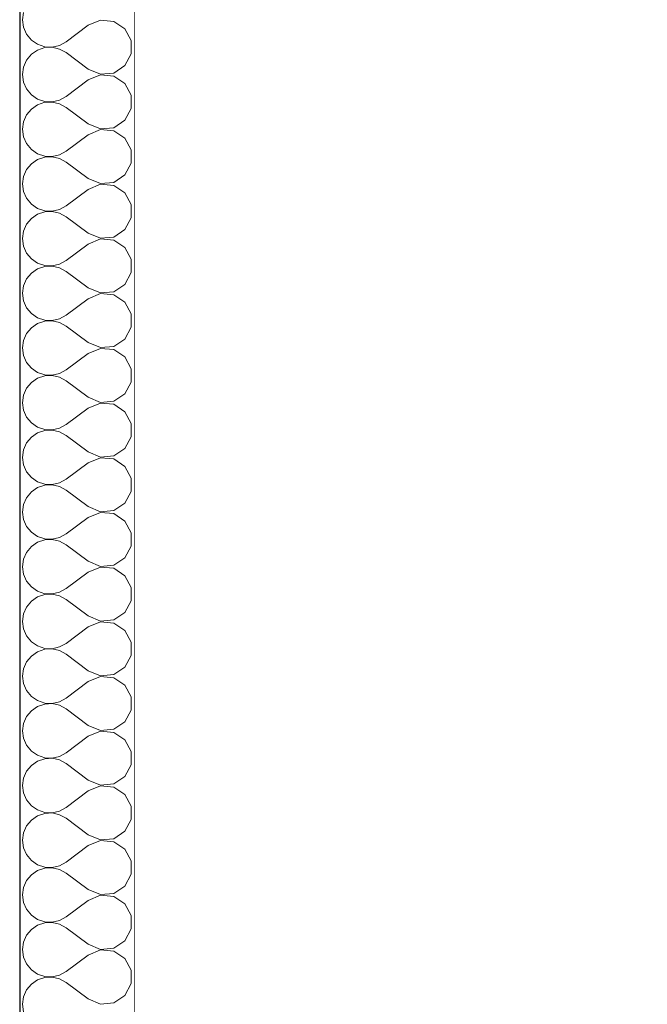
# Model space of a CAD drawing. Header units: millimetres. Extents: x -12989 to 402831, y -50461 to 30884.
# Tile 61 of 175: x 366242 to 367061, y -41961 to -40675. Entities that reach past the tile are written whole.
import ezdxf

# ---------------------------------------------------------------- set-up
doc = ezdxf.new("R2010")
doc.units = ezdxf.units.MM
doc.header["$MEASUREMENT"] = 0
doc.linetypes.add('Wipeout_Contour', pattern=[1000, 0, -1000])
doc.layers.add('Nowe_04-ŚCIANY DZIAŁOWE', color=7, linetype='Continuous')
doc.layers.add('Nowe_04-ŚCIANY DZIAŁOWE_Nr_pióra__174', color=7, linetype='Continuous', lineweight=5, true_color=0x6a6a6a)
doc.layers.add('Nowe_04-ŚCIANY DZIAŁOWE_Nr_pióra__27', color=7, linetype='Continuous', lineweight=25)

# ---------------------------------------------------------------- blocks, each defined once
blk = doc.blocks.new('*X18', base_point=(362576.7, -45960.6))
at = {"layer": 'Nowe_04-ŚCIANY DZIAŁOWE_Nr_pióra__174', "color": 251, "linetype": 'Continuous', "lineweight": 5, "true_color": 0x6a6a6a}
for p, q in [((366247.4, -40665.1), (366246.1, -40674.9)), ((366246.1, -40674.9), (366247.4, -40684.6)), ((366247.4, -40684.6), (366251.4, -40693.7)), ((366331.8, -40682), (366303.2, -40703.4)), ((366347.8, -40675.3), (366331.8, -40682)), ((366365.1, -40676.9), (366347.8, -40675.3)), ((366379.6, -40686.6), (366365.1, -40676.9)), ((366251.4, -40693.7), (366257.7, -40701.2)), ((366387.8, -40701.9), (366379.6, -40686.6)), ((366257.7, -40701.2), (366265.8, -40706.8)), ((366265.8, -40706.8), (366275.1, -40710)), ((366275.1, -40711.2), (366265.8, -40714.4)), ((366275.1, -40710), (366285, -40710.4)), ((366285, -40710.7), (366275.1, -40711.2)), ((366285, -40710.4), (366294.6, -40708.2)), ((366294.6, -40713), (366285, -40710.7)), ((366294.6, -40708.2), (366303.2, -40703.4)), ((366387.8, -40719.3), (366387.8, -40701.9)), ((366257.7, -40719.9), (366251.4, -40727.5)), ((366265.8, -40714.4), (366257.7, -40719.9)), ((366303.2, -40717.7), (366294.6, -40713)), ((366331.8, -40739.2), (366303.2, -40717.7)), ((366379.6, -40734.6), (366387.8, -40719.3)), ((366247.4, -40736.5), (366246.1, -40746.3)), ((366251.4, -40727.5), (366247.4, -40736.5)), ((366365.1, -40744.3), (366379.6, -40734.6)), ((366246.1, -40746.3), (366247.4, -40756.1)), ((366331.8, -40739.2), (366347.8, -40745.9)), ((366347.8, -40746.7), (366331.8, -40753.4)), ((366347.8, -40745.9), (366365.1, -40744.3)), ((366365.1, -40748.4), (366347.8, -40746.7)), ((366379.6, -40758), (366365.1, -40748.4)), ((366247.4, -40756.1), (366251.4, -40765.1)), ((366331.8, -40753.4), (366303.2, -40774.9)), ((366387.8, -40773.3), (366379.6, -40758)), ((366251.4, -40765.1), (366257.7, -40772.7)), ((366257.7, -40772.7), (366265.8, -40778.3)), ((366294.6, -40779.6), (366303.2, -40774.9)), ((366387.8, -40790.7), (366387.8, -40773.3)), ((366265.8, -40785.8), (366257.7, -40791.4)), ((366265.8, -40778.3), (366275.1, -40781.4)), ((366275.1, -40782.6), (366265.8, -40785.8)), ((366275.1, -40781.4), (366285, -40781.9)), ((366285, -40782.2), (366275.1, -40782.6)), ((366285, -40781.9), (366294.6, -40779.6)), ((366294.6, -40784.4), (366285, -40782.2)), ((366303.2, -40789.2), (366294.6, -40784.4)), ((366331.8, -40810.6), (366303.2, -40789.2)), ((366251.4, -40799), (366247.4, -40808)), ((366257.7, -40791.4), (366251.4, -40799)), ((366379.6, -40806.1), (366387.8, -40790.7)), ((366247.4, -40808), (366246.1, -40817.7)), ((366331.8, -40810.6), (366347.8, -40817.3)), ((366365.1, -40815.7), (366379.6, -40806.1)), ((366246.1, -40817.7), (366247.4, -40827.5)), ((366247.4, -40827.5), (366251.4, -40836.5)), ((366331.8, -40824.9), (366303.2, -40846.3)), ((366347.8, -40818.1), (366331.8, -40824.9)), ((366347.8, -40817.3), (366365.1, -40815.7)), ((366365.1, -40819.8), (366347.8, -40818.1)), ((366379.6, -40829.4), (366365.1, -40819.8)), ((366251.4, -40836.5), (366257.7, -40844.1)), ((366387.8, -40844.8), (366379.6, -40829.4)), ((366257.7, -40844.1), (366265.8, -40849.7)), ((366265.8, -40849.7), (366275.1, -40852.8)), ((366275.1, -40852.8), (366285, -40853.3)), ((366285, -40853.6), (366275.1, -40854.1)), ((366285, -40853.3), (366294.6, -40851.1)), ((366294.6, -40855.8), (366285, -40853.6)), ((366294.6, -40851.1), (366303.2, -40846.3)), ((366387.8, -40862.1), (366387.8, -40844.8)), ((366257.7, -40862.8), (366251.4, -40870.4)), ((366265.8, -40857.2), (366257.7, -40862.8)), ((366275.1, -40854.1), (366265.8, -40857.2)), ((366303.2, -40860.6), (366294.6, -40855.8)), ((366331.8, -40882), (366303.2, -40860.6)), ((366379.6, -40877.5), (366387.8, -40862.1)), ((366251.4, -40870.4), (366247.4, -40879.4)), ((366365.1, -40887.1), (366379.6, -40877.5)), ((366247.4, -40879.4), (366246.1, -40889.2)), ((366246.1, -40889.2), (366247.4, -40898.9)), ((366331.8, -40882), (366347.8, -40888.8)), ((366347.8, -40889.6), (366331.8, -40896.3)), ((366347.8, -40888.8), (366365.1, -40887.1)), ((366365.1, -40891.2), (366347.8, -40889.6)), ((366379.6, -40900.8), (366365.1, -40891.2)), ((366247.4, -40898.9), (366251.4, -40907.9)), ((366331.8, -40896.3), (366303.2, -40917.7)), ((366387.8, -40916.2), (366379.6, -40900.8)), ((366251.4, -40907.9), (366257.7, -40915.5)), ((366257.7, -40915.5), (366265.8, -40921.1)), ((366294.6, -40922.5), (366303.2, -40917.7)), ((366387.8, -40933.6), (366387.8, -40916.2)), ((366265.8, -40928.6), (366257.7, -40934.2)), ((366265.8, -40921.1), (366275.1, -40924.3)), ((366275.1, -40925.5), (366265.8, -40928.6)), ((366275.1, -40924.3), (366285, -40924.7)), ((366285, -40925), (366275.1, -40925.5)), ((366285, -40924.7), (366294.6, -40922.5)), ((366294.6, -40927.3), (366285, -40925)), ((366303.2, -40932), (366294.6, -40927.3)), ((366251.4, -40941.8), (366247.4, -40950.8)), ((366257.7, -40934.2), (366251.4, -40941.8)), ((366331.8, -40953.4), (366303.2, -40932)), ((366379.6, -40948.9), (366387.8, -40933.6)), ((366247.4, -40950.8), (366246.1, -40960.6)), ((366331.8, -40953.4), (366347.8, -40960.2)), ((366365.1, -40958.5), (366379.6, -40948.9)), ((366246.1, -40960.6), (366247.4, -40970.4)), ((366331.8, -40967.7), (366303.2, -40989.2)), ((366347.8, -40961), (366331.8, -40967.7)), ((366347.8, -40960.2), (366365.1, -40958.5)), ((366365.1, -40962.6), (366347.8, -40961)), ((366379.6, -40972.3), (366365.1, -40962.6)), ((366247.4, -40970.4), (366251.4, -40979.4)), ((366251.4, -40979.4), (366257.7, -40987)), ((366387.8, -40987.6), (366379.6, -40972.3)), ((366257.7, -40987), (366265.8, -40992.5)), ((366265.8, -40992.5), (366275.1, -40995.7)), ((366285, -40996.2), (366294.6, -40993.9)), ((366294.6, -40993.9), (366303.2, -40989.2)), ((366387.8, -41005), (366387.8, -40987.6)), ((366257.7, -41005.7), (366251.4, -41013.2)), ((366265.8, -41000.1), (366257.7, -41005.7)), ((366275.1, -40996.9), (366265.8, -41000.1)), ((366275.1, -40995.7), (366285, -40996.2)), ((366285, -40996.5), (366275.1, -40996.9)), ((366294.6, -40998.7), (366285, -40996.5)), ((366303.2, -41003.4), (366294.6, -40998.7)), ((366331.8, -41024.9), (366303.2, -41003.4)), ((366379.6, -41020.3), (366387.8, -41005)), ((366251.4, -41013.2), (366247.4, -41022.3)), ((366365.1, -41030), (366379.6, -41020.3)), ((366247.4, -41022.3), (366246.1, -41032)), ((366246.1, -41032), (366247.4, -41041.8)), ((366331.8, -41024.9), (366347.8, -41031.6)), ((366347.8, -41032.4), (366331.8, -41039.2)), ((366347.8, -41031.6), (366365.1, -41030)), ((366365.1, -41034.1), (366347.8, -41032.4)), ((366247.4, -41041.8), (366251.4, -41050.8)), ((366331.8, -41039.2), (366303.2, -41060.6)), ((366379.6, -41043.7), (366365.1, -41034.1)), ((366387.8, -41059), (366379.6, -41043.7)), ((366251.4, -41050.8), (366257.7, -41058.4)), ((366257.7, -41058.4), (366265.8, -41064)), ((366387.8, -41076.4), (366387.8, -41059)), ((366265.8, -41071.5), (366257.7, -41077.1)), ((366265.8, -41064), (366275.1, -41067.1)), ((366275.1, -41068.4), (366265.8, -41071.5)), ((366275.1, -41067.1), (366285, -41067.6)), ((366285, -41067.9), (366275.1, -41068.4)), ((366285, -41067.6), (366294.6, -41065.4)), ((366294.6, -41070.1), (366285, -41067.9)), ((366294.6, -41065.4), (366303.2, -41060.6)), ((366303.2, -41074.9), (366294.6, -41070.1)), ((366251.4, -41084.7), (366247.4, -41093.7)), ((366257.7, -41077.1), (366251.4, -41084.7)), ((366331.8, -41096.3), (366303.2, -41074.9)), ((366379.6, -41091.8), (366387.8, -41076.4)), ((366247.4, -41093.7), (366246.1, -41103.4)), ((366331.8, -41096.3), (366347.8, -41103)), ((366365.1, -41101.4), (366379.6, -41091.8)), ((366246.1, -41103.4), (366247.4, -41113.2)), ((366331.8, -41110.6), (366303.2, -41132)), ((366347.8, -41103.9), (366331.8, -41110.6)), ((366347.8, -41103), (366365.1, -41101.4)), ((366365.1, -41105.5), (366347.8, -41103.9)), ((366379.6, -41115.1), (366365.1, -41105.5)), ((366247.4, -41113.2), (366251.4, -41122.2)), ((366251.4, -41122.2), (366257.7, -41129.8)), ((366387.8, -41130.5), (366379.6, -41115.1)), ((366257.7, -41129.8), (366265.8, -41135.4)), ((366265.8, -41135.4), (366275.1, -41138.5)), ((366294.6, -41136.8), (366303.2, -41132)), ((366387.8, -41147.9), (366387.8, -41130.5)), ((366257.7, -41148.5), (366251.4, -41156.1)), ((366265.8, -41142.9), (366257.7, -41148.5)), ((366275.1, -41139.8), (366265.8, -41142.9)), ((366275.1, -41138.5), (366285, -41139)), ((366285, -41139.3), (366275.1, -41139.8)), ((366285, -41139), (366294.6, -41136.8)), ((366294.6, -41141.5), (366285, -41139.3)), ((366303.2, -41146.3), (366294.6, -41141.5)), ((366331.8, -41167.7), (366303.2, -41146.3)), ((366379.6, -41163.2), (366387.8, -41147.9)), ((366251.4, -41156.1), (366247.4, -41165.1)), ((366247.4, -41165.1), (366246.1, -41174.9)), ((366246.1, -41174.9), (366247.4, -41184.6)), ((366331.8, -41167.7), (366347.8, -41174.5)), ((366347.8, -41174.5), (366365.1, -41172.8)), ((366365.1, -41172.8), (366379.6, -41163.2)), ((366247.4, -41184.6), (366251.4, -41193.7)), ((366331.8, -41182), (366303.2, -41203.4)), ((366347.8, -41175.3), (366331.8, -41182)), ((366365.1, -41176.9), (366347.8, -41175.3)), ((366379.6, -41186.6), (366365.1, -41176.9)), ((366387.8, -41201.9), (366379.6, -41186.6)), ((366251.4, -41193.7), (366257.7, -41201.2)), ((366257.7, -41201.2), (366265.8, -41206.8)), ((366265.8, -41206.8), (366275.1, -41210)), ((366275.1, -41211.2), (366265.8, -41214.4)), ((366275.1, -41210), (366285, -41210.4)), ((366285, -41210.7), (366275.1, -41211.2)), ((366285, -41210.4), (366294.6, -41208.2)), ((366294.6, -41213), (366285, -41210.7)), ((366294.6, -41208.2), (366303.2, -41203.4)), ((366303.2, -41217.7), (366294.6, -41213)), ((366387.8, -41219.3), (366387.8, -41201.9)), ((366257.7, -41219.9), (366251.4, -41227.5)), ((366265.8, -41214.4), (366257.7, -41219.9)), ((366331.8, -41239.2), (366303.2, -41217.7)), ((366379.6, -41234.6), (366387.8, -41219.3)), ((366247.4, -41236.5), (366246.1, -41246.3)), ((366251.4, -41227.5), (366247.4, -41236.5)), ((366331.8, -41239.2), (366347.8, -41245.9)), ((366365.1, -41244.3), (366379.6, -41234.6)), ((366246.1, -41246.3), (366247.4, -41256.1)), ((366347.8, -41246.7), (366331.8, -41253.4)), ((366347.8, -41245.9), (366365.1, -41244.3)), ((366365.1, -41248.4), (366347.8, -41246.7)), ((366379.6, -41258), (366365.1, -41248.4)), ((366247.4, -41256.1), (366251.4, -41265.1)), ((366251.4, -41265.1), (366257.7, -41272.7)), ((366331.8, -41253.4), (366303.2, -41274.9)), ((366387.8, -41273.3), (366379.6, -41258)), ((366257.7, -41272.7), (366265.8, -41278.3)), ((366294.6, -41279.6), (366303.2, -41274.9)), ((366387.8, -41290.7), (366387.8, -41273.3)), ((366265.8, -41285.8), (366257.7, -41291.4)), ((366265.8, -41278.3), (366275.1, -41281.4)), ((366275.1, -41282.6), (366265.8, -41285.8)), ((366275.1, -41281.4), (366285, -41281.9)), ((366285, -41282.2), (366275.1, -41282.6)), ((366285, -41281.9), (366294.6, -41279.6)), ((366294.6, -41284.4), (366285, -41282.2)), ((366303.2, -41289.2), (366294.6, -41284.4)), ((366331.8, -41310.6), (366303.2, -41289.2)), ((366379.6, -41306.1), (366387.8, -41290.7)), ((366251.4, -41299), (366247.4, -41308)), ((366257.7, -41291.4), (366251.4, -41299)), ((366247.4, -41308), (366246.1, -41317.7)), ((366331.8, -41310.6), (366347.8, -41317.3)), ((366347.8, -41317.3), (366365.1, -41315.7)), ((366365.1, -41315.7), (366379.6, -41306.1)), ((366246.1, -41317.7), (366247.4, -41327.5)), ((366247.4, -41327.5), (366251.4, -41336.5)), ((366331.8, -41324.9), (366303.2, -41346.3)), ((366347.8, -41318.1), (366331.8, -41324.9)), ((366365.1, -41319.8), (366347.8, -41318.1)), ((366379.6, -41329.4), (366365.1, -41319.8)), ((366387.8, -41344.8), (366379.6, -41329.4)), ((366251.4, -41336.5), (366257.7, -41344.1)), ((366257.7, -41344.1), (366265.8, -41349.7)), ((366265.8, -41349.7), (366275.1, -41352.8)), ((366275.1, -41354.1), (366265.8, -41357.2)), ((366275.1, -41352.8), (366285, -41353.3)), ((366285, -41353.6), (366275.1, -41354.1)), ((366285, -41353.3), (366294.6, -41351.1)), ((366294.6, -41355.8), (366285, -41353.6)), ((366294.6, -41351.1), (366303.2, -41346.3)), ((366387.8, -41362.1), (366387.8, -41344.8)), ((366257.7, -41362.8), (366251.4, -41370.4)), ((366265.8, -41357.2), (366257.7, -41362.8)), ((366303.2, -41360.6), (366294.6, -41355.8)), ((366331.8, -41382), (366303.2, -41360.6)), ((366379.6, -41377.5), (366387.8, -41362.1)), ((366247.4, -41379.4), (366246.1, -41389.2)), ((366251.4, -41370.4), (366247.4, -41379.4)), ((366365.1, -41387.1), (366379.6, -41377.5)), ((366246.1, -41389.2), (366247.4, -41398.9)), ((366331.8, -41382), (366347.8, -41388.8)), ((366347.8, -41389.6), (366331.8, -41396.3)), ((366347.8, -41388.8), (366365.1, -41387.1)), ((366365.1, -41391.2), (366347.8, -41389.6)), ((366379.6, -41400.8), (366365.1, -41391.2)), ((366247.4, -41398.9), (366251.4, -41407.9)), ((366331.8, -41396.3), (366303.2, -41417.7)), ((366387.8, -41416.2), (366379.6, -41400.8)), ((366251.4, -41407.9), (366257.7, -41415.5)), ((366257.7, -41415.5), (366265.8, -41421.1)), ((366294.6, -41422.5), (366303.2, -41417.7)), ((366387.8, -41433.6), (366387.8, -41416.2)), ((366265.8, -41428.6), (366257.7, -41434.2)), ((366265.8, -41421.1), (366275.1, -41424.3)), ((366275.1, -41425.5), (366265.8, -41428.6)), ((366275.1, -41424.3), (366285, -41424.7)), ((366285, -41425), (366275.1, -41425.5)), ((366285, -41424.7), (366294.6, -41422.5)), ((366294.6, -41427.3), (366285, -41425)), ((366303.2, -41432), (366294.6, -41427.3)), ((366331.8, -41453.4), (366303.2, -41432)), ((366251.4, -41441.8), (366247.4, -41450.8)), ((366257.7, -41434.2), (366251.4, -41441.8)), ((366379.6, -41448.9), (366387.8, -41433.6)), ((366247.4, -41450.8), (366246.1, -41460.6)), ((366331.8, -41453.4), (366347.8, -41460.2)), ((366365.1, -41458.5), (366379.6, -41448.9)), ((366246.1, -41460.6), (366247.4, -41470.4)), ((366247.4, -41470.4), (366251.4, -41479.4)), ((366331.8, -41467.7), (366303.2, -41489.2)), ((366347.8, -41461), (366331.8, -41467.7)), ((366347.8, -41460.2), (366365.1, -41458.5)), ((366365.1, -41462.6), (366347.8, -41461)), ((366379.6, -41472.3), (366365.1, -41462.6)), ((366251.4, -41479.4), (366257.7, -41487)), ((366387.8, -41487.6), (366379.6, -41472.3)), ((366257.7, -41487), (366265.8, -41492.5)), ((366265.8, -41492.5), (366275.1, -41495.7)), ((366275.1, -41495.7), (366285, -41496.2)), ((366285, -41496.5), (366275.1, -41496.9)), ((366285, -41496.2), (366294.6, -41493.9)), ((366294.6, -41498.7), (366285, -41496.5)), ((366294.6, -41493.9), (366303.2, -41489.2)), ((366387.8, -41505), (366387.8, -41487.6)), ((366257.7, -41505.7), (366251.4, -41513.2)), ((366265.8, -41500.1), (366257.7, -41505.7)), ((366275.1, -41496.9), (366265.8, -41500.1)), ((366303.2, -41503.4), (366294.6, -41498.7)), ((366331.8, -41524.9), (366303.2, -41503.4)), ((366379.6, -41520.3), (366387.8, -41505)), ((366247.4, -41522.3), (366246.1, -41532)), ((366251.4, -41513.2), (366247.4, -41522.3)), ((366365.1, -41530), (366379.6, -41520.3)), ((366246.1, -41532), (366247.4, -41541.8)), ((366331.8, -41524.9), (366347.8, -41531.6)), ((366347.8, -41532.4), (366331.8, -41539.2)), ((366347.8, -41531.6), (366365.1, -41530)), ((366365.1, -41534.1), (366347.8, -41532.4)), ((366379.6, -41543.7), (366365.1, -41534.1)), ((366247.4, -41541.8), (366251.4, -41550.8)), ((366331.8, -41539.2), (366303.2, -41560.6)), ((366387.8, -41559), (366379.6, -41543.7)), ((366251.4, -41550.8), (366257.7, -41558.4)), ((366257.7, -41558.4), (366265.8, -41564)), ((366294.6, -41565.4), (366303.2, -41560.6)), ((366387.8, -41576.4), (366387.8, -41559)), ((366265.8, -41571.5), (366257.7, -41577.1)), ((366265.8, -41564), (366275.1, -41567.1)), ((366275.1, -41568.4), (366265.8, -41571.5)), ((366275.1, -41567.1), (366285, -41567.6)), ((366285, -41567.9), (366275.1, -41568.4)), ((366285, -41567.6), (366294.6, -41565.4)), ((366294.6, -41570.1), (366285, -41567.9)), ((366303.2, -41574.9), (366294.6, -41570.1)), ((366251.4, -41584.7), (366247.4, -41593.7)), ((366257.7, -41577.1), (366251.4, -41584.7)), ((366331.8, -41596.3), (366303.2, -41574.9)), ((366379.6, -41591.8), (366387.8, -41576.4)), ((366247.4, -41593.7), (366246.1, -41603.4)), ((366331.8, -41596.3), (366347.8, -41603)), ((366365.1, -41601.4), (366379.6, -41591.8)), ((366246.1, -41603.4), (366247.4, -41613.2)), ((366331.8, -41610.6), (366303.2, -41632)), ((366347.8, -41603.9), (366331.8, -41610.6)), ((366347.8, -41603), (366365.1, -41601.4)), ((366365.1, -41605.5), (366347.8, -41603.9)), ((366379.6, -41615.1), (366365.1, -41605.5)), ((366247.4, -41613.2), (366251.4, -41622.2)), ((366251.4, -41622.2), (366257.7, -41629.8)), ((366387.8, -41630.5), (366379.6, -41615.1)), ((366257.7, -41629.8), (366265.8, -41635.4)), ((366265.8, -41635.4), (366275.1, -41638.5)), ((366285, -41639), (366294.6, -41636.8)), ((366294.6, -41636.8), (366303.2, -41632)), ((366387.8, -41647.9), (366387.8, -41630.5)), ((366257.7, -41648.5), (366251.4, -41656.1)), ((366265.8, -41642.9), (366257.7, -41648.5)), ((366275.1, -41639.8), (366265.8, -41642.9)), ((366275.1, -41638.5), (366285, -41639)), ((366285, -41639.3), (366275.1, -41639.8)), ((366294.6, -41641.5), (366285, -41639.3)), ((366303.2, -41646.3), (366294.6, -41641.5)), ((366331.8, -41667.7), (366303.2, -41646.3)), ((366379.6, -41663.2), (366387.8, -41647.9)), ((366251.4, -41656.1), (366247.4, -41665.1)), ((366365.1, -41672.8), (366379.6, -41663.2)), ((366247.4, -41665.1), (366246.1, -41674.9)), ((366246.1, -41674.9), (366247.4, -41684.6)), ((366331.8, -41667.7), (366347.8, -41674.5)), ((366347.8, -41675.3), (366331.8, -41682)), ((366347.8, -41674.5), (366365.1, -41672.8)), ((366365.1, -41676.9), (366347.8, -41675.3)), ((366247.4, -41684.6), (366251.4, -41693.7)), ((366331.8, -41682), (366303.2, -41703.4)), ((366379.6, -41686.6), (366365.1, -41676.9)), ((366387.8, -41701.9), (366379.6, -41686.6)), ((366251.4, -41693.7), (366257.7, -41701.2)), ((366257.7, -41701.2), (366265.8, -41706.8)), ((366387.8, -41719.3), (366387.8, -41701.9)), ((366265.8, -41714.4), (366257.7, -41719.9)), ((366265.8, -41706.8), (366275.1, -41710)), ((366275.1, -41711.2), (366265.8, -41714.4)), ((366275.1, -41710), (366285, -41710.4)), ((366285, -41710.7), (366275.1, -41711.2)), ((366285, -41710.4), (366294.6, -41708.2)), ((366294.6, -41713), (366285, -41710.7)), ((366294.6, -41708.2), (366303.2, -41703.4)), ((366303.2, -41717.7), (366294.6, -41713)), ((366251.4, -41727.5), (366247.4, -41736.5)), ((366257.7, -41719.9), (366251.4, -41727.5)), ((366331.8, -41739.2), (366303.2, -41717.7)), ((366379.6, -41734.6), (366387.8, -41719.3)), ((366247.4, -41736.5), (366246.1, -41746.3)), ((366331.8, -41739.2), (366347.8, -41745.9)), ((366365.1, -41744.3), (366379.6, -41734.6)), ((366246.1, -41746.3), (366247.4, -41756.1)), ((366331.8, -41753.4), (366303.2, -41774.9)), ((366347.8, -41746.7), (366331.8, -41753.4)), ((366347.8, -41745.9), (366365.1, -41744.3)), ((366365.1, -41748.4), (366347.8, -41746.7)), ((366379.6, -41758), (366365.1, -41748.4)), ((366247.4, -41756.1), (366251.4, -41765.1)), ((366251.4, -41765.1), (366257.7, -41772.7)), ((366387.8, -41773.3), (366379.6, -41758)), ((366257.7, -41772.7), (366265.8, -41778.3)), ((366265.8, -41778.3), (366275.1, -41781.4)), ((366294.6, -41779.6), (366303.2, -41774.9)), ((366387.8, -41790.7), (366387.8, -41773.3)), ((366257.7, -41791.4), (366251.4, -41799)), ((366265.8, -41785.8), (366257.7, -41791.4)), ((366275.1, -41782.6), (366265.8, -41785.8)), ((366275.1, -41781.4), (366285, -41781.9)), ((366285, -41782.2), (366275.1, -41782.6)), ((366285, -41781.9), (366294.6, -41779.6)), ((366294.6, -41784.4), (366285, -41782.2)), ((366303.2, -41789.2), (366294.6, -41784.4)), ((366331.8, -41810.6), (366303.2, -41789.2)), ((366379.6, -41806.1), (366387.8, -41790.7)), ((366251.4, -41799), (366247.4, -41808)), ((366247.4, -41808), (366246.1, -41817.7)), ((366246.1, -41817.7), (366247.4, -41827.5)), ((366331.8, -41810.6), (366347.8, -41817.3)), ((366347.8, -41817.3), (366365.1, -41815.7)), ((366365.1, -41815.7), (366379.6, -41806.1)), ((366247.4, -41827.5), (366251.4, -41836.5)), ((366331.8, -41824.9), (366303.2, -41846.3)), ((366347.8, -41818.1), (366331.8, -41824.9)), ((366365.1, -41819.8), (366347.8, -41818.1)), ((366379.6, -41829.4), (366365.1, -41819.8)), ((366387.8, -41844.8), (366379.6, -41829.4)), ((366251.4, -41836.5), (366257.7, -41844.1)), ((366257.7, -41844.1), (366265.8, -41849.7)), ((366265.8, -41849.7), (366275.1, -41852.8)), ((366275.1, -41854.1), (366265.8, -41857.2)), ((366275.1, -41852.8), (366285, -41853.3)), ((366285, -41853.6), (366275.1, -41854.1)), ((366285, -41853.3), (366294.6, -41851.1)), ((366294.6, -41855.8), (366285, -41853.6)), ((366294.6, -41851.1), (366303.2, -41846.3)), ((366303.2, -41860.6), (366294.6, -41855.8)), ((366387.8, -41862.1), (366387.8, -41844.8)), ((366257.7, -41862.8), (366251.4, -41870.4)), ((366265.8, -41857.2), (366257.7, -41862.8)), ((366331.8, -41882), (366303.2, -41860.6)), ((366379.6, -41877.5), (366387.8, -41862.1)), ((366247.4, -41879.4), (366246.1, -41889.2)), ((366251.4, -41870.4), (366247.4, -41879.4)), ((366331.8, -41882), (366347.8, -41888.8)), ((366365.1, -41887.1), (366379.6, -41877.5)), ((366246.1, -41889.2), (366247.4, -41898.9)), ((366347.8, -41889.6), (366331.8, -41896.3)), ((366347.8, -41888.8), (366365.1, -41887.1)), ((366365.1, -41891.2), (366347.8, -41889.6)), ((366379.6, -41900.8), (366365.1, -41891.2)), ((366247.4, -41898.9), (366251.4, -41907.9)), ((366251.4, -41907.9), (366257.7, -41915.5)), ((366331.8, -41896.3), (366303.2, -41917.7)), ((366387.8, -41916.2), (366379.6, -41900.8)), ((366257.7, -41915.5), (366265.8, -41921.1)), ((366294.6, -41922.5), (366303.2, -41917.7)), ((366387.8, -41933.6), (366387.8, -41916.2)), ((366265.8, -41928.6), (366257.7, -41934.2)), ((366265.8, -41921.1), (366275.1, -41924.3)), ((366275.1, -41925.5), (366265.8, -41928.6)), ((366275.1, -41924.3), (366285, -41924.7)), ((366285, -41925), (366275.1, -41925.5)), ((366285, -41924.7), (366294.6, -41922.5)), ((366294.6, -41927.3), (366285, -41925)), ((366303.2, -41932), (366294.6, -41927.3)), ((366331.8, -41953.4), (366303.2, -41932)), ((366379.6, -41948.9), (366387.8, -41933.6)), ((366251.4, -41941.8), (366247.4, -41950.8)), ((366257.7, -41934.2), (366251.4, -41941.8)), ((366247.4, -41950.8), (366246.1, -41960.6)), ((366331.8, -41953.4), (366347.8, -41960.2)), ((366347.8, -41960.2), (366365.1, -41958.5)), ((366365.1, -41958.5), (366379.6, -41948.9)), ((366246.1, -41960.6), (366247.4, -41970.4))]:
    blk.add_line(p, q, dxfattribs=at)
blk = doc.blocks.new('ElemPrzekroju_7_1', base_point=(362576.7, -45960.6))
at = {"color": 254, "linetype": 'Wipeout_Contour', "lineweight": 0, "ltscale": 1843647.524760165}
blk.add_wipeout([(366242.5, -39378.9), (366242.5, -43900.6), (366292.5, -43900.6), (366392.5, -43900.6), (366392.5, -39378.9)], dxfattribs=at).dxf.layer = 'Nowe_04-ŚCIANY DZIAŁOWE'
at = {"layer": 'Nowe_04-ŚCIANY DZIAŁOWE_Nr_pióra__27', "color": 7, "linetype": 'Continuous', "lineweight": 25}
for p, q in [((366242.5, -39378.9), (366242.5, -42910.6)), ((366392.5, -39378.9), (366392.5, -42910.6))]:
    blk.add_line(p, q, dxfattribs=at)
at = {"layer": 'Nowe_04-ŚCIANY DZIAŁOWE', "lineweight": 0}
blk.add_blockref('*X18', (362576.7, -45960.6), dxfattribs=at)
blk = doc.blocks.new('ElemPrzekroju_8_1', base_point=(362576.7, -45960.6))
at = {"color": 254, "linetype": 'Wipeout_Contour', "lineweight": 0, "ltscale": 6641683.593556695}
blk.add_wipeout([(366410.1, -39413.3), (366392.5, -39412.3), (366392.5, -42950.6), (366398.2, -42950.6), (366994, -42950.6), (368142.5, -42950.6), (368142.5, -39509.4), (366550.1, -39751.9), (366540, -39749.5), (366538, -39743.6), (366545.2, -39737.8), (366557.4, -39735.4), (368075.4, -39504.2), (366470.1, -39416.5), (366470.1, -39476.5), (366413.1, -39476.5), (366413.1, -39535.5), (366410.1, -39535.5)], dxfattribs=at).dxf.layer = 'Nowe_04-ŚCIANY DZIAŁOWE'

msp = doc.modelspace()

# ---------------------------------------------------------------- block references
at = {"layer": 'Nowe_04-ŚCIANY DZIAŁOWE', "lineweight": 0}
msp.add_blockref('ElemPrzekroju_7_1', (362576.7, -45960.6), dxfattribs=at)

# ---------------------------------------------------------------- next in the draw order: block references
msp.add_blockref('ElemPrzekroju_8_1', (362576.7, -45960.6), dxfattribs=at)

doc.saveas('drawing.dxf')
